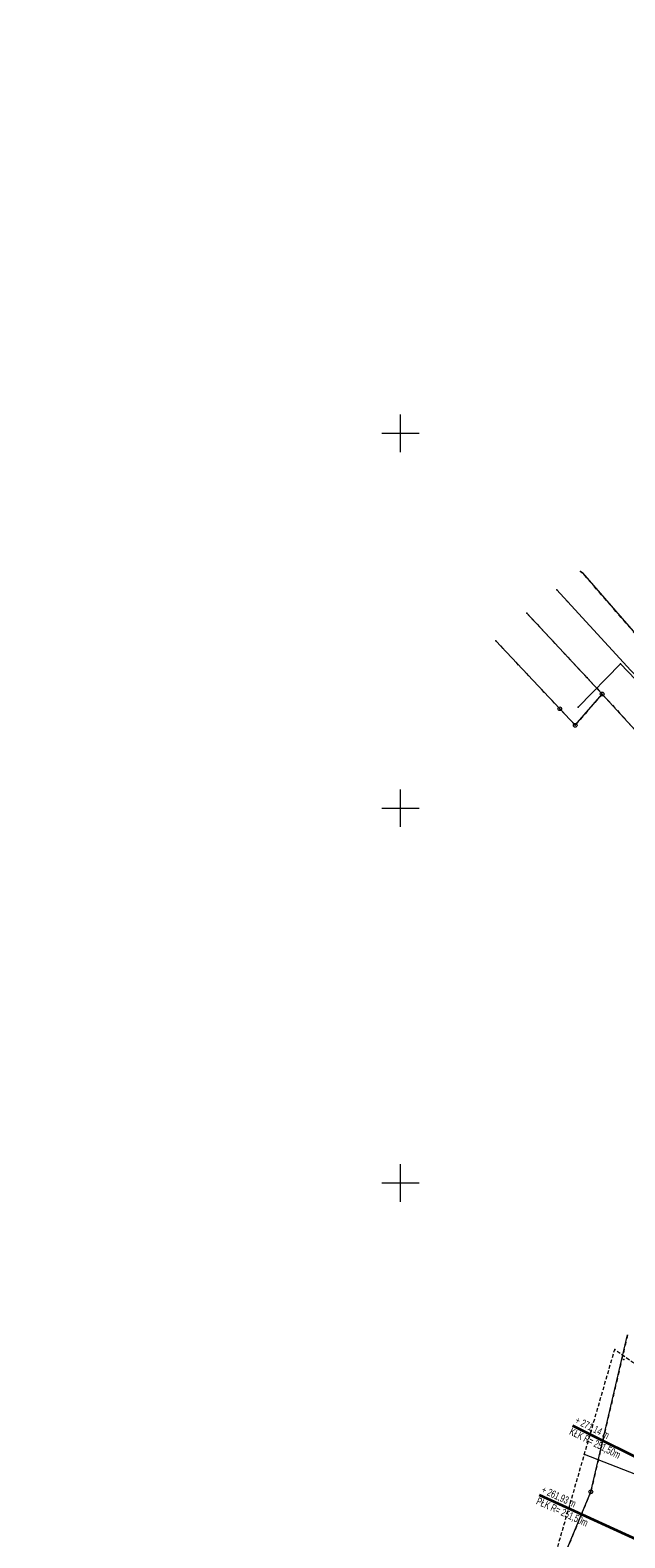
# Model space of a CAD drawing. Extents: x 6456700 to 6518119, y 5963420 to 5980059.
# Tile 139 of 256: x 6512169 to 6512249, y 5965952 to 5966153. Entities that reach past the tile are written whole.
import ezdxf

# ---------------------------------------------------------------- set-up
doc = ezdxf.new("R2010")
doc.units = 0
doc.header["$MEASUREMENT"] = 0
doc.linetypes.add('L_0_03', pattern=[1, 0.5, -0.5])
doc.linetypes.add('L_0_5A', pattern=[0.75, 0.5, -0.25])
doc.layers.get('0').update_dxf_attribs({"color": 2, "linetype": 'CONTINUOUS', "lineweight": 5})
for name, color, linetype, lineweight in [('000_Inne__niezydentyfikowane_', 7, 'CONTINUOUS', 18), ('18mm Kreska ciągła', 7, 'CONTINUOUS', 18), ('202_punkt_graniczny', 7, 'CONTINUOUS', 18), ('203_punkt_graniczny', 7, 'CONTINUOUS', 18), ('218_kontur_uzytku_gruntowego', 96, 'L_0_03', 18), ('219_dzialka_ewidencyjna', 7, 'CONTINUOUS', 18), ('35mm Ciągła', 7, 'CONTINUOUS', 35), ('9mm Kreska ciągła', 252, 'CONTINUOUS', 9), ('ogrodzenie_trwale', 7, 'CONTINUOUS', 18), ('przewod_kanalizacyjny', 7, 'CONTINUOUS', 18), ('przewod_wodociagowy', 7, 'CONTINUOUS', 18), ('siatka_krzyrzy', 7, 'CONTINUOUS', 18), ('skarpa_nieumocniona', 7, 'CONTINUOUS', 18)]:
    doc.layers.add(name, color=color, linetype=linetype, lineweight=lineweight)
doc.styles.add('Znaczniki', font='GOTHIC.TTF', dxfattribs={"width": 0.7})

# ---------------------------------------------------------------- blocks, each defined once
blk = doc.blocks.new('mdcp_nowa')
at = {"layer": '203_punkt_graniczny', "linetype": 'Continuous', "lineweight": 18}
for points in [[(6494974.26, 5982531.33, 1), (6494974.26, 5982531.42, 1)], [(6494974.84, 5982517.38, 1), (6494974.84, 5982517.46, 1)]]:
    blk.add_hatch(color=18, dxfattribs=at).paths.add_polyline_path(points)
for p in [(6494973.98, 5982531.56), (6494970.83, 5982529.1), (6494966.84, 5982525.99), (6494962.72, 5982522.32)]:
    blk.add_point(p)
at = {"layer": '000_Inne__niezydentyfikowane_', "linetype": 'Continuous', "lineweight": 18, "flags": 128}
blk.add_lwpolyline([(6494996.09, 5982405.37), (6494974.51, 5982413.76)], dxfattribs=at)
at = {"layer": '000_Inne__niezydentyfikowane_'}
blk.add_point((6494974.51, 5982413.76), dxfattribs=at)
at = {"layer": '202_punkt_graniczny', "color": 7, "linetype": 'Continuous', "lineweight": 18}
for centre in [(6494976.89, 5982515.22), (6494971.23, 5982513.26), (6494973.3, 5982511.05), (6494975.37, 5982408.81)]:
    blk.add_circle(centre, 0.25, dxfattribs=at)
at = {"layer": '202_punkt_graniczny'}
for p in [(6494976.89, 5982515.22), (6494971.23, 5982513.26), (6494973.3, 5982511.05), (6494975.37, 5982408.81)]:
    blk.add_point(p, dxfattribs=at)
at = {"layer": '203_punkt_graniczny', "color": 7, "linetype": 'Continuous', "lineweight": 18}
for centre in [(6494974.26, 5982531.37), (6494974.84, 5982517.42)]:
    blk.add_circle(centre, 0.045, dxfattribs=at)
at = {"layer": '203_punkt_graniczny'}
for p in [(6494974.26, 5982531.37), (6494974.84, 5982517.42)]:
    blk.add_point(p, dxfattribs=at)
at = {"layer": '218_kontur_uzytku_gruntowego', "lineweight": 18, "flags": 128}
for points in [[(6494974.26, 5982531.37), (6494973.98, 5982531.56)], [(6494983.36, 5982520.89), (6494974.26, 5982531.37)], [(6494966.84, 5982525.99), (6494974.84, 5982517.42)], [(6494971.23, 5982513.26), (6494962.72, 5982522.32)], [(6494974.84, 5982517.42), (6494976.89, 5982515.22)], [(6494976.89, 5982515.22), (6494973.3, 5982511.05)], [(6494976.89, 5982515.22), (6494990.99, 5982499.83)], [(6494973.3, 5982511.05), (6494971.23, 5982513.26)], [(6494980.28, 5982429.76), (6494975.37, 5982408.81)], [(6494975.37, 5982408.81), (6494964.11, 5982381.63)]]:
    blk.add_lwpolyline(points, dxfattribs=at)
at = {"layer": '218_kontur_uzytku_gruntowego'}
for p in [(6494974.26, 5982531.37), (6494974.26, 5982531.37), (6494974.84, 5982517.42), (6494974.84, 5982517.42), (6494976.89, 5982515.22), (6494976.89, 5982515.22), (6494976.89, 5982515.22), (6494976.89, 5982515.22), (6494971.23, 5982513.26), (6494971.23, 5982513.26), (6494973.3, 5982511.05), (6494973.3, 5982511.05), (6494975.37, 5982408.81), (6494975.37, 5982408.81), (6494975.37, 5982408.81), (6494975.37, 5982408.81)]:
    blk.add_point(p, dxfattribs=at)
at = {"layer": '219_dzialka_ewidencyjna', "color": 3, "linetype": 'Continuous', "lineweight": 18, "flags": 128}
for points in [[(6494973.98, 5982531.56), (6494974.26, 5982531.37)], [(6494974.26, 5982531.37), (6494983.36, 5982520.89)], [(6494966.84, 5982525.99), (6494974.84, 5982517.42)], [(6494962.72, 5982522.32), (6494971.23, 5982513.26)], [(6494974.84, 5982517.42), (6494976.89, 5982515.22)], [(6494973.3, 5982511.05), (6494976.89, 5982515.22)], [(6494990.99, 5982499.83), (6494976.89, 5982515.22)], [(6494971.23, 5982513.26), (6494973.3, 5982511.05)], [(6494975.37, 5982408.81), (6494980.28, 5982429.76)], [(6494964.11, 5982381.63), (6494975.37, 5982408.81)]]:
    blk.add_lwpolyline(points, dxfattribs=at)
at = {"layer": '219_dzialka_ewidencyjna', "color": 3}
for p in [(6494974.26, 5982531.37), (6494974.26, 5982531.37), (6494974.84, 5982517.42), (6494974.84, 5982517.42), (6494976.89, 5982515.22), (6494976.89, 5982515.22), (6494976.89, 5982515.22), (6494971.23, 5982513.26), (6494971.23, 5982513.26), (6494973.3, 5982511.05), (6494973.3, 5982511.05), (6494975.37, 5982408.81), (6494975.37, 5982408.81)]:
    blk.add_point(p, dxfattribs=at)
at = {"layer": 'ogrodzenie_trwale'}
blk.add_point((6494979.78, 5982426.47), dxfattribs=at)
at = {"layer": 'przewod_kanalizacyjny', "color": 34, "linetype": 'Continuous', "lineweight": 18, "flags": 128}
blk.add_lwpolyline([(6495170.45, 5982625.77), (6495156.12, 5982602.36), (6495141.15, 5982588.26), (6495113.72, 5982578.32), (6495092.68, 5982569.53), (6495045.09, 5982537.09), (6495021.25, 5982523.09), (6494993.35, 5982504.58), (6494979.31, 5982519.23), (6494973.67, 5982513.49)], dxfattribs=at)
at = {"layer": 'przewod_kanalizacyjny'}
for p in [(6494979.31, 5982519.23), (6494973.67, 5982513.49)]:
    blk.add_point(p, dxfattribs=at)
at = {"layer": 'przewod_wodociagowy', "color": 5, "linetype": 'Continuous', "lineweight": 18, "flags": 128}
blk.add_lwpolyline([(6495116.02, 5982578.24), (6495114.38, 5982577.08), (6495098.43, 5982571.16), (6495040.66, 5982535.36), (6495020.87, 5982523.47), (6494994.8, 5982504.94), (6494980.71, 5982518.34), (6494972.25, 5982527.55), (6494970.83, 5982529.1)], dxfattribs=at)
at = {"layer": 'przewod_wodociagowy'}
blk.add_point((6494972.25, 5982527.55), dxfattribs=at)
at = {"layer": 'siatka_krzyrzy', "linetype": 'Continuous', "lineweight": 18, "flags": 128}
for points in [[(6494950, 5982547.5), (6494950, 5982552.5)], [(6494947.5, 5982550), (6494952.5, 5982550)], [(6494950, 5982497.5), (6494950, 5982502.5)], [(6494947.5, 5982500), (6494952.5, 5982500)], [(6494950, 5982447.5), (6494950, 5982452.5)], [(6494947.5, 5982450), (6494952.5, 5982450)]]:
    blk.add_lwpolyline(points, dxfattribs=at)
at = {"layer": 'skarpa_nieumocniona', "color": 7, "linetype": 'L_0_5A', "lineweight": 18, "flags": 128}
blk.add_lwpolyline([(6494997.75, 5982409.63), (6494992.99, 5982397.39), (6494988.93, 5982387.32), (6494983.93, 5982380.85), (6494978.03, 5982367.95), (6494956.82, 5982374.63), (6494970.3, 5982399.19), (6494978.56, 5982427.79), (6494996.54, 5982415.24)], close=True, dxfattribs=at)
at = {"layer": 'skarpa_nieumocniona'}
blk.add_point((6494978.56, 5982427.79), dxfattribs=at)
blk.add_point((6494978.56, 5982427.79), dxfattribs=at)

msp = doc.modelspace()

# ---------------------------------------------------------------- block references
at = {"linetype": 'ByBlock'}
msp.add_blockref('mdcp_nowa', (17268.786, -16450.998), dxfattribs=at)

# ---------------------------------------------------------------- next in the draw order: hatches: boundary and pattern name
at = {"layer": '9mm Kreska ciągła'}
h = msp.add_hatch(dxfattribs=at)
h.set_pattern_fill('SAND_AND_LIME', color=4, scale=0.1)
h.set_pattern_definition([(37.5, (6512163.41104, 5965706.02106), (-0.006803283, 0.208096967), [0, -0.16416, 0, -0.1836, 0, -0.1755]), (7.5, (6512163.41104, 5965706.02106), (0.19113588, 0.30479178), [0, -0.08856, 0, -0.14796, 0, -0.0567]), (-32.5, (6512163.2782, 5965706.02106), (0.33632732, 0.00061118), [0, -0.054, 0, -0.1944, 0, -0.2538]), (-42.5, (6512163.2782, 5965706.02106), (0.32466167, 0.09478896), [0, -0.027, 0, -0.12744, 0, -0.1458])])
edge = h.paths.add_edge_path()
edge.add_line((6512494.454, 5966351.121), (6512492.815, 5966327.914))
edge.add_arc((6512641.445, 5966317.419), 149, 175.96099, 178.25385)
edge.add_line((6512492.514, 5966321.96), (6512491.933, 5966302.891))
edge.add_arc((6512440.957, 5966304.445), 51, 348.13301, 358.25385, ccw=False)
edge.add_line((6512490.867, 5966293.957), (6512486.741, 5966274.321))
edge.add_arc((6512500.441, 5966271.442), 14, 168.13301, 189.66075)
edge.add_line((6512486.64, 5966269.093), (6512490.395, 5966247.035))
edge.add_line((6512490.395, 5966247.035), (6512490.607, 5966245.791))
edge.add_arc((6512474.833, 5966243.106), 16, 357.41334, 369.66075, ccw=False)
edge.add_line((6512490.817, 5966242.384), (6512490.724, 5966240.322))
edge.add_arc((6512474.74, 5966241.044), 16, 304.69475, 357.41334, ccw=False)
edge.add_line((6512483.848, 5966227.889), (6512479.157, 5966224.642))
edge.add_arc((6512563.968, 5966102.134), 149, 124.69475, 128.17467)
edge.add_line((6512471.877, 5966219.268), (6512459.798, 5966209.771))
edge.add_arc((6512468.451, 5966198.766), 14, 128.17467, 146.52826)
edge.add_line((6512456.773, 5966206.487), (6512454.137, 5966202.499))
edge.add_arc((6512536.718, 5966147.898), 99, 146.52826, 150.19331)
edge.add_line((6512450.815, 5966197.109), (6512447.264, 5966190.909))
edge.add_arc((6512533.167, 5966141.699), 99, 150.19331, 155.56334)
edge.add_line((6512443.035, 5966182.654), (6512432.867, 5966160.275))
edge.add_arc((6512409.196, 5966171.031), 26, 321.1758, 335.56334, ccw=False)
edge.add_line((6512429.452, 5966154.731), (6512421.621, 5966145))
edge.add_arc((6512409.156, 5966155.031), 16, 309.59305, 321.1758, ccw=False)
edge.add_line((6512419.353, 5966142.701), (6512410.592, 5966135.455))
edge.add_arc((6512400.395, 5966147.785), 16, 291.72006, 309.59305, ccw=False)
edge.add_line((6512406.316, 5966132.921), (6512399.28, 5966130.118))
edge.add_arc((6512417.414, 5966084.597), 49, 111.72006, 118.67866)
edge.add_line((6512393.899, 5966127.586), (6512378.766, 5966119.308))
edge.add_arc((6512390.283, 5966098.252), 24, 118.67866, 130.97644)
edge.add_line((6512374.545, 5966116.372), (6512369.458, 5966111.954))
edge.add_arc((6512385.196, 5966093.834), 24, 130.97644, 144.24742)
edge.add_line((6512365.719, 5966107.857), (6512360.498, 5966100.604))
edge.add_arc((6512392.148, 5966077.817), 39, 144.24742, 151.71864)
edge.add_line((6512357.804, 5966096.296), (6512346.179, 5966074.69))
edge.add_arc((6512310.073, 5966094.116), 41, 323.54004, 331.71864, ccw=False)
edge.add_line((6512343.048, 5966069.751), (6512332.977, 5966056.12))
edge.add_arc((6512291.959, 5966086.427), 51, 314.86874, 323.54004, ccw=False)
edge.add_line((6512327.939, 5966050.283), (6512325.436, 5966047.791))
edge.add_arc((6512381.169, 5965991.802), 79, 134.86874, 142.03498)
edge.add_line((6512318.887, 5966040.401), (6512317.812, 5966039.024))
edge.add_arc((6512348.559, 5966015.032), 39, 142.03498, 151.90193)
edge.add_line((6512314.155, 5966033.4), (6512307.014, 5966020.024))
edge.add_arc((6512085.596, 5966138.241), 251, 330.1315, 331.90193, ccw=False)
edge.add_line((6512303.256, 5966013.24), (6512293.172, 5965995.681))
edge.add_arc((6512509.097, 5965871.676), 249, 150.1315, 153.31422)
edge.add_line((6512286.62, 5965983.501), (6512270.802, 5965952.031))
edge.add_arc((6512493.279, 5965840.205), 249, 153.31422, 155.41165)
edge.add_line((6512266.858, 5965943.813), (6512249.846, 5965906.636))
edge.add_arc((6512203.471, 5965927.857), 51, 325.40047, 335.41165, ccw=False)
edge.add_line((6512245.451, 5965898.897), (6512232.463, 5965880.07))
edge.add_arc((6512313.954, 5965823.854), 99, 145.40047, 150.15364)
edge.add_line((6512228.085, 5965873.124), (6512213.877, 5965848.362))
edge.add_arc((6512299.746, 5965799.092), 99, 150.15364, 156.12969)
edge.add_line((6512209.214, 5965839.154), (6512198.858, 5965815.752))
edge.add_arc((6512518.006, 5965674.523), 349, 156.12969, 156.8073)
edge.add_line((6512197.211, 5965811.968), (6512194.929, 5965806.643))
edge.add_arc((6512331.888, 5965747.963), 149, 156.8073, 160.58951)
edge.add_line((6512191.357, 5965797.481), (6512178.615, 5965761.319))
edge.add_arc((6511941.881, 5965844.735), 251, 339.22463, 340.58951, ccw=False)
edge.add_line((6512176.561, 5965755.704), (6512169.456, 5965736.976))
edge.add_arc((6512195.168, 5965727.222), 27.5, 159.22463, 216.73933)
edge.add_line((6512173.13, 5965710.772), (6512174.444, 5965709.012))
edge.add_line((6512174.444, 5965709.012), (6512170.437, 5965706.021))
edge.add_line((6512170.437, 5965706.021), (6512164.212, 5965719.71))
edge.add_arc((6512161.212, 5965719.741), 3, 359.40734, 370.87144)
edge.add_arc((6512205.039, 5965728.159), 41.628, 165.26056, 190.87144, ccw=False)
edge.add_line((6512164.781, 5965738.75), (6512171.886, 5965757.477))
edge.add_arc((6511941.881, 5965844.735), 246, 339.22463, 340.58951)
edge.add_line((6512173.899, 5965762.981), (6512186.641, 5965799.143))
edge.add_arc((6512331.888, 5965747.963), 154, 156.8073, 160.58951, ccw=False)
edge.add_line((6512190.333, 5965808.612), (6512192.615, 5965813.937))
edge.add_arc((6512518.006, 5965674.523), 354, 156.12969, 156.8073, ccw=False)
edge.add_line((6512194.286, 5965817.775), (6512204.642, 5965841.178))
edge.add_arc((6512299.746, 5965799.092), 104, 150.15364, 156.12969, ccw=False)
edge.add_line((6512209.541, 5965850.851), (6512223.749, 5965875.613))
edge.add_arc((6512313.954, 5965823.854), 104, 145.40047, 150.15364, ccw=False)
edge.add_line((6512228.348, 5965882.91), (6512241.335, 5965901.737))
edge.add_arc((6512203.471, 5965927.857), 46, 325.40047, 335.41165)
edge.add_line((6512245.3, 5965908.717), (6512262.312, 5965945.894))
edge.add_arc((6512493.279, 5965840.205), 254, 153.31422, 155.41165, ccw=False)
edge.add_line((6512266.334, 5965954.276), (6512282.153, 5965985.747))
edge.add_arc((6512509.097, 5965871.676), 254, 150.1315, 153.31422, ccw=False)
edge.add_line((6512288.836, 5965998.171), (6512298.92, 5966015.73))
edge.add_arc((6512085.596, 5966138.241), 246, 330.1315, 331.90193)
edge.add_line((6512302.603, 5966022.379), (6512309.745, 5966035.755))
edge.add_arc((6512348.559, 5966015.032), 44, 142.03498, 151.90193, ccw=False)
edge.add_line((6512313.87, 5966042.1), (6512314.945, 5966043.477))
edge.add_arc((6512381.169, 5965991.802), 84, 134.86874, 142.03498, ccw=False)
edge.add_line((6512321.909, 5966051.335), (6512324.411, 5966053.826))
edge.add_arc((6512291.959, 5966086.427), 46, 314.86874, 323.54004)
edge.add_line((6512328.955, 5966059.091), (6512339.027, 5966072.722))
edge.add_arc((6512310.073, 5966094.116), 36, 323.54004, 331.71864)
edge.add_line((6512341.776, 5966077.059), (6512353.4, 5966098.665))
edge.add_arc((6512392.148, 5966077.817), 44, 144.24742, 151.71864, ccw=False)
edge.add_line((6512356.44, 5966103.526), (6512361.662, 5966110.778))
edge.add_arc((6512385.196, 5966093.834), 29, 130.97644, 144.24742, ccw=False)
edge.add_line((6512366.18, 5966115.728), (6512371.267, 5966120.147))
edge.add_arc((6512390.283, 5966098.252), 29, 118.67866, 130.97644, ccw=False)
edge.add_line((6512376.366, 5966123.695), (6512391.499, 5966131.972))
edge.add_arc((6512417.414, 5966084.597), 54, 111.72006, 118.67866, ccw=False)
edge.add_line((6512397.43, 5966134.763), (6512404.466, 5966137.566))
edge.add_arc((6512400.395, 5966147.785), 11, 291.72006, 309.59305)
edge.add_line((6512407.405, 5966139.308), (6512409.544, 5966141.077))
edge.add_line((6512409.544, 5966141.077), (6512412.36, 5966140.811))
edge.add_line((6512412.36, 5966140.811), (6512417.441, 5966145.013))
edge.add_arc((6512409.156, 5966155.031), 13, 309.59305, 321.1758)
edge.add_line((6512419.284, 5966146.881), (6512427.115, 5966156.612))
edge.add_arc((6512409.196, 5966171.031), 23, 321.1758, 335.56334)
edge.add_line((6512430.135, 5966161.516), (6512434.645, 5966171.44))
edge.add_line((6512434.645, 5966171.44), (6512440.928, 5966185.268))
edge.add_line((6512440.928, 5966185.268), (6512439.963, 5966187.841))
edge.add_arc((6512668.213, 5966069.673), 257.025, 151.22581, 152.62894, ccw=False)
edge.add_line((6512442.925, 5966193.394), (6512446.477, 5966199.594))
edge.add_arc((6512536.718, 5966147.898), 104, 146.52826, 150.19331, ccw=False)
edge.add_line((6512449.966, 5966205.257), (6512452.602, 5966209.244))
edge.add_arc((6512468.451, 5966198.766), 19, 128.17467, 146.52826, ccw=False)
edge.add_line((6512456.708, 5966213.702), (6512468.787, 5966223.198))
edge.add_arc((6512563.968, 5966102.134), 154, 124.69475, 128.17467, ccw=False)
edge.add_line((6512476.311, 5966228.753), (6512481.002, 5966232))
edge.add_arc((6512474.74, 5966241.044), 11, 304.69475, 357.41334)
edge.add_line((6512485.729, 5966240.548), (6512485.822, 5966242.609))
edge.add_arc((6512474.833, 5966243.106), 11, 357.41334, 369.66075)
edge.add_line((6512485.677, 5966244.952), (6512485.4, 5966246.584))
edge.add_line((6512485.4, 5966246.584), (6512485.465, 5966247.035))
edge.add_line((6512485.465, 5966247.035), (6512481.305, 5966271.715))
edge.add_line((6512481.305, 5966271.715), (6512486.925, 5966298.805))
edge.add_line((6512486.925, 5966298.805), (6512487.695, 5966325.335))
edge.add_line((6512487.695, 5966325.335), (6512488.895, 5966340.485))
edge.add_line((6512488.895, 5966340.485), (6512488.714, 5966340.814))
edge.add_line((6512488.714, 5966340.814), (6512489.699, 5966354.77))
edge.add_line((6512489.699, 5966354.77), (6512494.454, 5966351.121))

# ---------------------------------------------------------------- next in the draw order: linework, layer by layer
at = {"layer": '35mm Ciągła'}
for p, q in [((6512268.568, 5965953.153), (6512241.764, 5965966.626)), ((6512264.585, 5965944.854), (6512237.305, 5965957.336))]:
    msp.add_line(p, q, dxfattribs=at)

# ---------------------------------------------------------------- next in the draw order: texts
at = {"layer": '18mm Kreska ciągła', "char_height": 1, "attachment_point": 4, "style": 'Znaczniki'}
for s, insert, rotation in [('+ 271,14 m\\PKŁK R= 251,50m', (6512241.764, 5965966.626), 333.31422), ('+ 261,93 m\\PPŁK R= 251,50m', (6512237.305, 5965957.336), 335.41165)]:
    msp.add_mtext(s, dxfattribs=dict(at, insert=insert, rotation=rotation))

doc.saveas('drawing.dxf')
